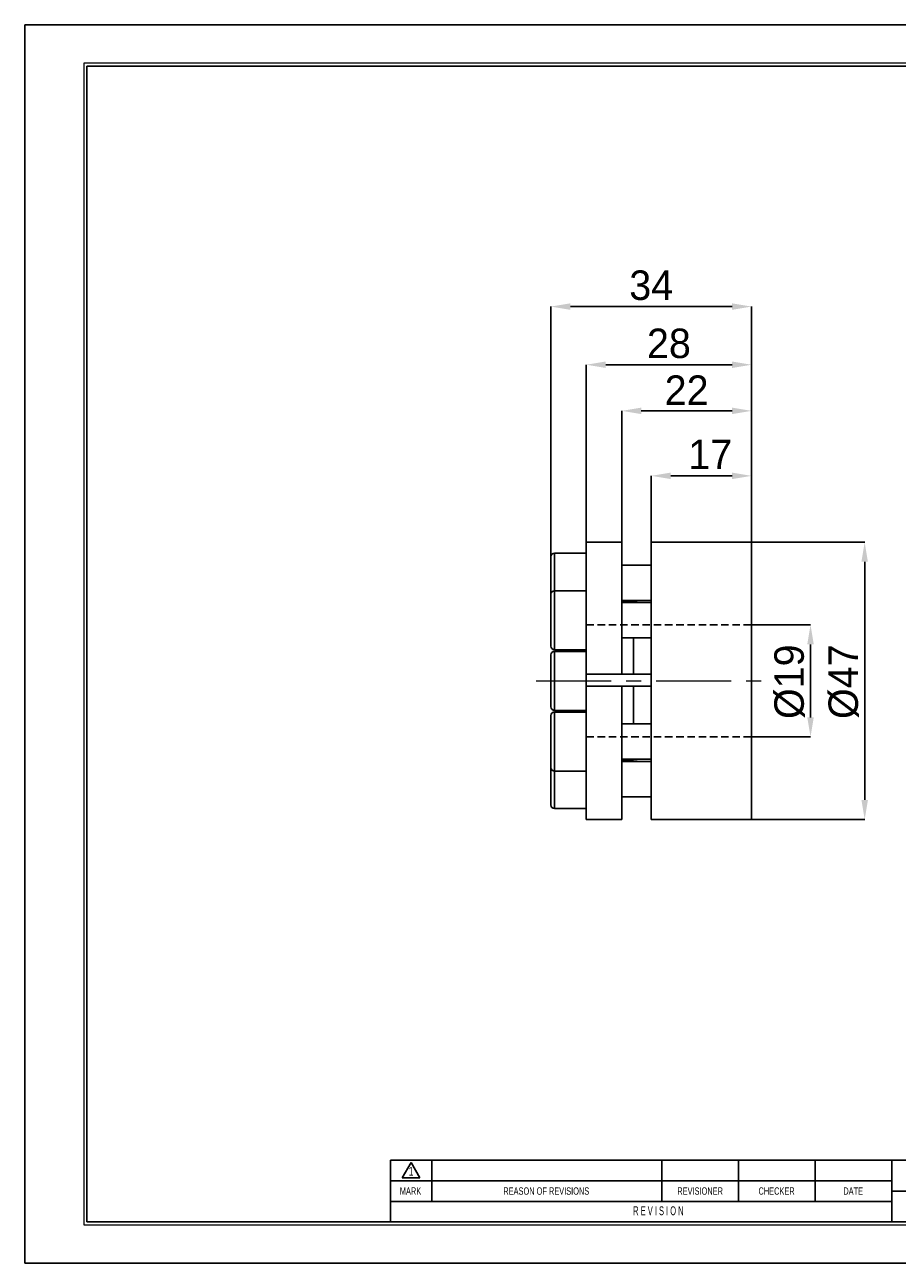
# Model space of a CAD drawing. Header units: millimetres. Extents: x 0 to 297, y 0 to 210.
# Tile 1 of 2: x 0 to 148, y 0 to 210. Entities that reach past the tile are written whole.
import ezdxf
from ezdxf.enums import TextEntityAlignment as Align

# ---------------------------------------------------------------- set-up
doc = ezdxf.new("R2010")
doc.units = ezdxf.units.MM
doc.header["$PDSIZE"] = -1
doc.linetypes.add('CENTERX2', pattern=[20.32, 12.7, -2.54, 2.54, -2.54])
doc.linetypes.add('HIDDEN', pattern=[1.905, 1.27, -0.635])
for name, color, linetype in [('가상선', 2, 'HIDDEN'), ('문자', 7, 'Continuous'), ('중심선', 1, 'CENTERX2')]:
    doc.layers.add(name, color=color, linetype=linetype)
doc.layers.add('치수선', color=5, linetype='Continuous', lineweight=15)
doc.styles.add('SLDTEXTSTYLE0', font='TXT', dxfattribs={"width": 0.75})
doc.styles.add('SLDTEXTSTYLE2', font='TXT', dxfattribs={"width": 0.75, "bigfont": 'bigfont'})
doc.styles.add('SLDTEXTSTYLE8', font='TXT', dxfattribs={"width": 0.633333})
doc.dimstyles.new('SLDDIMSTYLE0', dxfattribs={"dimtxt": 3.5, "dimasz": 3.302, "dimexe": 0, "dimexo": 0.0625, "dimgap": 0.875, "dimtad": 1, "dimrnd": 1e-09, "dimzin": 12, "dimdsep": 46, "dimtxsty": 'SLDTEXTSTYLE0', "dimsah": 1, "dimcen": 0.09, "dimadec": 0, "dimazin": 3, "dimtfac": 1, "dimtmove": 0, "dimatfit": 0, "dimfxl": 1, "dimfrac": 2, "dimtolj": 1, "dimtzin": 12, "dimarcsym": 0})
doc.dimstyles.new('SLDDIMSTYLE1', dxfattribs={"dimtxt": 3.5, "dimasz": 3.302, "dimexe": 0, "dimexo": 0.0625, "dimgap": 0.875, "dimtad": 1, "dimrnd": 1e-09, "dimzin": 12, "dimdsep": 46, "dimtxsty": 'SLDTEXTSTYLE0', "dimsah": 1, "dimcen": 0.09, "dimadec": 0, "dimazin": 3, "dimtfac": 1, "dimtofl": 0, "dimtmove": 0, "dimatfit": 3, "dimfxl": 1, "dimfrac": 2, "dimtolj": 1, "dimtzin": 12, "dimarcsym": 0})
doc.dimstyles.new('SLDDIMSTYLE2', dxfattribs={"dimtxt": 3.5, "dimasz": 3.302, "dimexe": 0, "dimexo": 0.0625, "dimgap": 0.875, "dimtad": 1, "dimdec": 0, "dimrnd": 1e-09, "dimzin": 12, "dimdsep": 46, "dimtxsty": 'SLDTEXTSTYLE0', "dimsah": 1, "dimcen": 0.09, "dimadec": 0, "dimazin": 3, "dimtfac": 1, "dimtofl": 0, "dimtmove": 0, "dimatfit": 3, "dimfxl": 1, "dimfrac": 2, "dimtolj": 1, "dimtzin": 12, "dimarcsym": 0})
doc.dimstyles.new('SLDDIMSTYLE3', dxfattribs={"dimtxt": 3.5, "dimasz": 3.302, "dimexe": 0, "dimexo": 0.0625, "dimgap": 0.875, "dimtad": 1, "dimdec": 0, "dimrnd": 1e-09, "dimzin": 12, "dimdsep": 46, "dimtxsty": 'SLDTEXTSTYLE0', "dimsah": 1, "dimcen": 0.09, "dimadec": 0, "dimazin": 3, "dimtfac": 1, "dimtdec": 0, "dimtofl": 0, "dimtmove": 0, "dimatfit": 3, "dimfxl": 1, "dimfrac": 2, "dimtolj": 1, "dimtzin": 12, "dimarcsym": 0})

# ---------------------------------------------------------------- blocks, each defined once
blk = doc.blocks.new('AAAA')
at = {"color": 250, "true_color": 0x191924}
for p, q in [((-298.87, 124.28), (-595.87, 124.28)), ((-595.87, 124.28), (-595.87, -85.72)), ((-595.87, -85.72), (-298.87, -85.72))]:
    blk.add_line(p, q, dxfattribs=at)
at = {"lineweight": 0}
for p, q in [((-305.37, 117.78), (-585.87, 117.78)), ((-585.87, 117.78), (-585.87, -79.22)), ((-585.87, -79.22), (-305.37, -79.22))]:
    blk.add_line(p, q, dxfattribs=at)
for p, q in [((-305.87, 117.28), (-585.37, 117.28)), ((-585.37, 117.28), (-585.37, -78.72)), ((-435.87, -68.22), (-533.87, -68.22)), ((-533.87, -68.22), (-533.87, -78.72)), ((-531.87, -71.21), (-530.37, -68.61)), ((-530.37, -68.61), (-528.87, -71.21)), ((-526.87, -68.22), (-526.87, -75.22)), ((-487.87, -68.22), (-487.87, -75.22)), ((-474.87, -68.22), (-474.87, -75.22)), ((-461.87, -68.22), (-461.87, -75.22)), ((-448.87, -68.22), (-448.87, -78.72)), ((-531.87, -71.21), (-528.87, -71.21)), ((-448.87, -71.72), (-533.87, -71.72)), ((-448.87, -75.22), (-533.87, -75.22)), ((-448.87, -73.52), (-435.87, -73.52)), ((-585.37, -78.72), (-305.87, -78.72))]:
    blk.add_line(p, q)
at = {"color": 250, "true_color": 0x191924, "width": 0.75}
for tag, height, style, p in [('TITLE', 2.5, 'SLDTEXTSTYLE2', (-358.7, -62.04)), ('도번', 2.5, 'SLDTEXTSTYLE2', (-344.69, -70.81)), ('필렛', 1.15, 'SLDTEXTSTYLE0', (-416.62, -75.73)), ('SCALE', 1.2, 'SLDTEXTSTYLE0', (-342.09, -76.51)), ('DATE', 1.2, 'SLDTEXTSTYLE0', (-318.85, -76.56)), ('모따기', 1.15, 'SLDTEXTSTYLE0', (-416.62, -78.33))]:
    blk.add_attdef(tag, text='', height=height, dxfattribs=dict(at, style=style)).set_placement(p, align=Align.BOTTOM_LEFT)
at = {"layer": '문자', "attachment_point": 2}
for s, insert, char_height, style in [('1', (-530.38, -69.37), 1.5, 'SLDTEXTSTYLE0'), ('MARK', (-530.48, -72.85), 1.25, 'SLDTEXTSTYLE0'), ('REASON OF REVISIONS', (-507.46, -72.85), 1.25, 'SLDTEXTSTYLE0'), ('REVISIONER', (-481.38, -72.85), 1.25, 'SLDTEXTSTYLE0'), ('CHECKER', (-468.42, -72.85), 1.25, 'SLDTEXTSTYLE0'), ('DATE', (-455.43, -72.85), 1.25, 'SLDTEXTSTYLE0'), ('R E V I S I O N', (-488.46, -76.07), 1.5, 'SLDTEXTSTYLE8')]:
    blk.add_mtext(s, dxfattribs=dict(at, insert=insert, char_height=char_height, style=style))
blk = doc.blocks.new('_D')
at = {"layer": 'Defpoints', "color": 0}
for p in [(123.24, 108.08), (123.24, 89.08), (133.24, 89.08)]:
    blk.add_point(p, dxfattribs=at)
at = {"layer": '치수선', "color": 0, "lineweight": -2}
for p, q in [((123.3, 108.08), (133.24, 108.08)), ((133.24, 104.78), (133.24, 92.39)), ((123.3, 89.08), (133.24, 89.08))]:
    blk.add_line(p, q, dxfattribs=at)
at = {"layer": '치수선', "color": 0}
for points in [[(132.69, 104.78), (133.79, 104.78), (133.24, 108.08)], [(132.69, 92.39), (133.79, 92.39), (133.24, 89.08)]]:
    blk.add_solid(points, dxfattribs=at)
at = {"layer": '치수선', "color": 3, "insert": (127.1, 98.44), "char_height": 5, "attachment_point": 2, "rotation": 90}
blk.add_mtext('\\A1;%%c19', dxfattribs=at)
blk = doc.blocks.new('_D_1')
at = {"layer": 'Defpoints', "color": 0}
for p in [(123.24, 122.08), (123.24, 75.08), (142.42, 75.08)]:
    blk.add_point(p, dxfattribs=at)
at = {"layer": '치수선', "color": 0, "lineweight": -2}
for p, q in [((123.3, 122.08), (142.42, 122.08)), ((142.42, 118.78), (142.42, 78.39)), ((123.3, 75.08), (142.42, 75.08))]:
    blk.add_line(p, q, dxfattribs=at)
at = {"layer": '치수선', "color": 0}
for points in [[(141.87, 118.78), (142.97, 118.78), (142.42, 122.08)], [(141.87, 78.39), (142.97, 78.39), (142.42, 75.08)]]:
    blk.add_solid(points, dxfattribs=at)
at = {"layer": '치수선', "color": 3, "insert": (136.28, 98.44), "char_height": 5, "attachment_point": 2, "rotation": 90}
blk.add_mtext('\\A1;%%c47', dxfattribs=at)
blk = doc.blocks.new('_D_2')
at = {"layer": 'Defpoints', "color": 0}
for p in [(106.24, 133.35), (106.24, 122.08), (123.24, 122.08)]:
    blk.add_point(p, dxfattribs=at)
at = {"layer": '치수선', "color": 0, "lineweight": -2}
for p, q in [((106.24, 122.15), (106.24, 133.35)), ((119.94, 133.35), (109.54, 133.35)), ((123.24, 122.15), (123.24, 133.35))]:
    blk.add_line(p, q, dxfattribs=at)
at = {"layer": '치수선', "color": 0}
for points in [[(109.54, 133.9), (109.54, 132.8), (106.24, 133.35)], [(119.94, 133.9), (119.94, 132.8), (123.24, 133.35)]]:
    blk.add_solid(points, dxfattribs=at)
at = {"layer": '치수선', "color": 3, "insert": (116.24, 139.49), "char_height": 5, "attachment_point": 2}
blk.add_mtext('\\A1;17', dxfattribs=at)
blk = doc.blocks.new('_D_3')
at = {"layer": 'Defpoints', "color": 0}
for p in [(101.23, 144.37), (101.23, 122.08), (123.24, 122.08)]:
    blk.add_point(p, dxfattribs=at)
at = {"layer": '치수선', "color": 0, "lineweight": -2}
for p, q in [((101.23, 122.15), (101.23, 144.37)), ((119.94, 144.37), (104.53, 144.37)), ((123.24, 122.15), (123.24, 144.37))]:
    blk.add_line(p, q, dxfattribs=at)
at = {"layer": '치수선', "color": 0}
for points in [[(104.53, 144.92), (104.53, 143.82), (101.23, 144.37)], [(119.94, 144.92), (119.94, 143.82), (123.24, 144.37)]]:
    blk.add_solid(points, dxfattribs=at)
at = {"layer": '치수선', "color": 3, "insert": (112.23, 150.38), "char_height": 5, "attachment_point": 2}
blk.add_mtext('\\A1;22', dxfattribs=at)
blk = doc.blocks.new('_D_4')
at = {"layer": 'Defpoints', "color": 0}
for p in [(95.23, 152.19), (95.23, 122.08), (123.24, 122.08)]:
    blk.add_point(p, dxfattribs=at)
at = {"layer": '치수선', "color": 0, "lineweight": -2}
for p, q in [((95.23, 122.15), (95.23, 152.19)), ((119.94, 152.19), (98.53, 152.19)), ((123.24, 122.15), (123.24, 152.19))]:
    blk.add_line(p, q, dxfattribs=at)
at = {"layer": '치수선', "color": 0}
for points in [[(98.53, 152.74), (98.53, 151.64), (95.23, 152.19)], [(119.94, 152.74), (119.94, 151.64), (123.24, 152.19)]]:
    blk.add_solid(points, dxfattribs=at)
at = {"layer": '치수선', "color": 3, "insert": (109.23, 158.32), "char_height": 5, "attachment_point": 2}
blk.add_mtext('\\A1;28', dxfattribs=at)
blk = doc.blocks.new('_D_5')
at = {"layer": 'Defpoints', "color": 0}
for p in [(89.23, 162.05), (123.24, 122.08), (89.23, 119.63)]:
    blk.add_point(p, dxfattribs=at)
at = {"layer": '치수선', "color": 0, "lineweight": -2}
for p, q in [((89.23, 119.69), (89.23, 162.05)), ((119.94, 162.05), (92.53, 162.05)), ((123.24, 122.15), (123.24, 162.05))]:
    blk.add_line(p, q, dxfattribs=at)
at = {"layer": '치수선', "color": 0}
for points in [[(92.53, 162.6), (92.53, 161.5), (89.23, 162.05)], [(119.94, 162.6), (119.94, 161.5), (123.24, 162.05)]]:
    blk.add_solid(points, dxfattribs=at)
at = {"layer": '치수선', "color": 3, "insert": (106.23, 168.18), "char_height": 5, "attachment_point": 2}
blk.add_mtext('\\A1;34', dxfattribs=at)

msp = doc.modelspace()

# ---------------------------------------------------------------- linework, layer by layer
for p, q in [((101.227, 122.085), (95.227, 122.085)), ((95.227, 99.697), (95.227, 122.085)), ((101.227, 99.697), (101.227, 122.085)), ((123.242, 122.085), (106.242, 122.085)), ((106.242, 75.085), (106.242, 122.085)), ((123.242, 75.085), (123.242, 122.085)), ((95.227, 120.228), (89.827, 120.228)), ((89.827, 120.228), (89.827, 113.871)), ((89.227, 113.271), (89.227, 119.628)), ((106.242, 118.228), (101.227, 118.228)), ((95.227, 113.871), (89.827, 113.871)), ((89.827, 113.871), (89.827, 113.626)), ((89.827, 113.626), (89.827, 103.871)), ((89.227, 113.055), (89.227, 113.271)), ((89.227, 104.471), (89.227, 113.055)), ((101.227, 112.228), (106.242, 112.228)), ((103.227, 111.975), (101.227, 111.975)), ((106.242, 111.871), (101.227, 111.871)), ((104.476, 111.871), (103.227, 111.975)), ((103.227, 111.871), (103.227, 111.975)), ((101.227, 105.871), (106.242, 105.871)), ((103.227, 99.697), (103.227, 105.871)), ((89.227, 94.185), (89.227, 102.985)), ((89.827, 103.871), (95.227, 103.871)), ((95.227, 103.585), (89.827, 103.585)), ((89.827, 103.585), (89.827, 93.585)), ((95.227, 99.697), (101.227, 99.697)), ((95.227, 99.697), (95.227, 97.697)), ((101.227, 99.697), (103.227, 99.697)), ((103.227, 99.697), (106.242, 99.697)), ((101.227, 97.697), (95.227, 97.697)), ((95.227, 75.085), (95.227, 97.697)), ((101.227, 75.085), (101.227, 97.697)), ((103.227, 97.697), (101.227, 97.697)), ((103.227, 91.298), (103.227, 97.697)), ((106.242, 97.697), (103.227, 97.697)), ((89.227, 88.298), (89.227, 92.698)), ((89.827, 93.585), (95.227, 93.585)), ((95.227, 93.298), (89.827, 93.298)), ((89.827, 93.298), (89.827, 88.298)), ((106.242, 91.298), (101.227, 91.298)), ((89.227, 83.898), (89.227, 88.298)), ((89.827, 88.298), (89.827, 83.298)), ((101.227, 85.298), (106.242, 85.298)), ((101.227, 85.195), (103.227, 85.195)), ((106.242, 84.941), (101.227, 84.941)), ((103.227, 85.195), (104.476, 85.298)), ((103.227, 85.195), (103.227, 85.298)), ((89.227, 77.756), (89.227, 83.898)), ((89.827, 83.298), (95.227, 83.298)), ((89.827, 83.298), (89.827, 77.186)), ((89.227, 77.541), (89.227, 77.756)), ((101.227, 78.941), (106.242, 78.941)), ((89.827, 77.186), (89.827, 76.941)), ((89.827, 76.941), (95.227, 76.941)), ((95.227, 75.085), (101.227, 75.085)), ((106.242, 75.085), (123.242, 75.085))]:
    msp.add_line(p, q)
for centre, start, end in [((89.827, 119.628), 90, 180), ((89.827, 113.271), 90, 180), ((89.827, 104.471), 180, 270), ((89.827, 102.985), 90, 180), ((89.827, 94.185), 180, 270), ((89.827, 92.698), 90, 180), ((89.827, 83.898), 180, 270), ((89.827, 77.541), 180, 270)]:
    msp.add_arc(centre, 0.6, start, end)
at = {"layer": '가상선'}
for p, q in [((95.227, 108.085), (123.242, 108.085)), ((95.227, 89.085), (123.242, 89.085))]:
    msp.add_line(p, q, dxfattribs=at)
at = {"layer": '중심선', "linetype": 'CENTERX2', "lineweight": 0}
msp.add_line((86.747, 98.585), (125.242, 98.585), dxfattribs=at)

# ---------------------------------------------------------------- block references
at = {"color": 7, "linetype": 'Continuous'}
msp.add_blockref('AAAA', (595.902, 85.553), dxfattribs=at)

# ---------------------------------------------------------------- dimensions: what is measured, and where the dimension line sits
at = {"layer": '치수선', "color": 5, "true_color": 0x0000ff}
for base, p2, dimstyle, picture, middle in [((89.227, 162.052), (89.227, 119.628), 'SLDDIMSTYLE3', '_D_5', (106.234, 162.052)), ((95.227, 152.19), (95.227, 122.085), 'SLDDIMSTYLE2', '_D_4', (109.234, 152.19)), ((101.227, 144.368), (101.227, 122.085), 'SLDDIMSTYLE2', '_D_3', (112.234, 144.368)), ((106.242, 133.354), (106.242, 122.085), 'SLDDIMSTYLE0', '_D_2', (116.236, 133.354))]:
    dim = msp.add_linear_dim(base=base, p1=(123.242, 122.085), p2=p2, dimstyle=dimstyle, override={"dimtxt": 5, "dimgap": 1, "dimtxsty": 'Standard', "dimclrt": 3}, dxfattribs=at)
    dim.commit()
    dim.dimension.update_dxf_attribs({"geometry": picture, "text_midpoint": middle, "dimtype": 160})
for base, p1, p2, dimstyle, picture, middle in [((142.424, 75.085), (123.242, 122.085), (123.242, 75.085), 'SLDDIMSTYLE1', '_D_1', (142.424, 98.438)), ((133.242, 89.085), (123.242, 108.085), (123.242, 89.085), 'SLDDIMSTYLE0', '_D', (133.242, 98.438))]:
    dim = msp.add_linear_dim(base=base, p1=p1, p2=p2, angle=90, text='%%c<>', dimstyle=dimstyle, override={"dimtxt": 5, "dimgap": 1, "dimtxsty": 'Standard', "dimclrt": 3}, dxfattribs=at)
    dim.commit()
    dim.dimension.update_dxf_attribs({"geometry": picture, "text_midpoint": middle, "dimtype": 160})

doc.saveas('drawing.dxf')
